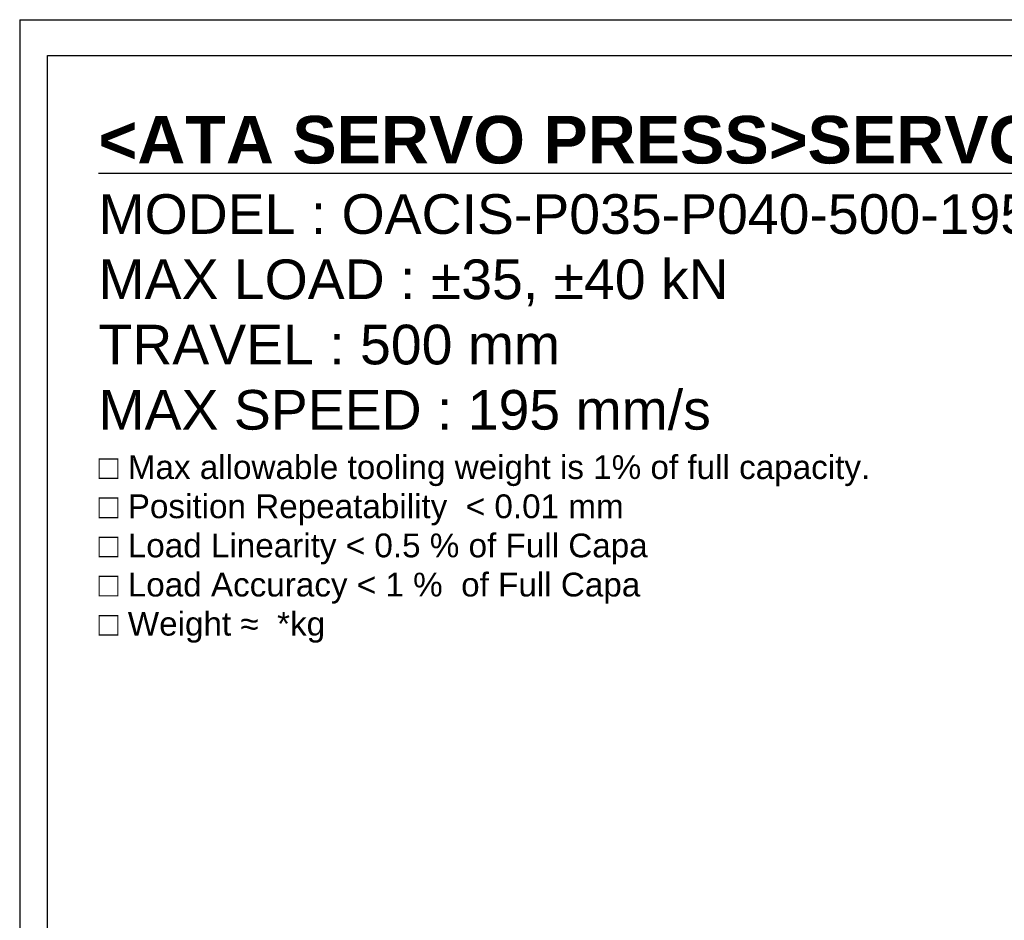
# Model space of a CAD drawing. Extents: x 0 to 2359, y -14 to 1663.
# Tile 6 of 40: x 0 to 695, y 1027 to 1663. Entities that reach past the tile are written whole.
import ezdxf

# ---------------------------------------------------------------- set-up
doc = ezdxf.new("R2010")
doc.units = 0
doc.header["$LTSCALE"] = 25.4
doc.layers.get('0').update_dxf_attribs({"linetype": 'CONTINUOUS'})
doc.layers.add('ATA-TEXT', color=7, linetype='CONTINUOUS', lineweight=25)
doc.styles.add('주 문자 (ISO)', font='arial.ttf')

# ---------------------------------------------------------------- blocks, each defined once
blk = doc.blocks.new('ata-Border-A1-002')
at = {"color": 253, "ltscale": 0.5}
for q in [(841, 594), (0, 0)]:
    blk.add_line((0, 594), q, dxfattribs=at)
blk.add_line((7, 585), (834, 585))
at = {"ltscale": 0.5}
blk.add_line((7, 9), (7, 585), dxfattribs=at)

msp = doc.modelspace()

# ---------------------------------------------------------------- block references
at = {"xscale": 2.8, "yscale": 2.8, "zscale": 2.8}
msp.add_blockref('ata-Border-A1-002', (0, 0), dxfattribs=at)

# ---------------------------------------------------------------- texts
at = {"layer": 'ATA-TEXT', "color": 7, "insert": (55.6401678, 1595.2346615), "char_height": 9.8, "width": 1158.900561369, "attachment_point": 1, "line_spacing_factor": 0.987388, "style": '주 문자 (ISO)'}
msp.add_mtext('{\\fArial|b1|i0|c129|p34;\\H3.42860x;\\L<ATA SERVO PRESS>SERVO PRESS>}\\P{\\fArial|b0|i0|c129|p34;\\H2.85705x;MODEL : OACIS-P035-P040-}{\\fArial|b0|i0|c0|p34;\\H2.85705x;5}{\\fArial|b0|i0|c129|p34;\\H2.85705x;00-}{\\fArial|b0|i0|c0|p34;\\H2.85705x;195}{\\fArial|b0|i0|c129|p34;\\H2.85705x;-A}{\\fArial|b0|i0|c0|p34;\\H2.85705x;6V400 }\\P{\\fArial|b0|i0|c129|p34;\\H2.85705x;MAX LOAD : ±35, ±40 kN}\\P{\\fArial|b0|i0|c129|p34;\\H2.85705x;TRAVEL : }{\\fArial|b0|i0|c0|p34;\\H2.85705x;5}{\\fArial|b0|i0|c129|p34;\\H2.85705x;00 mm}\\P{\\fArial|b0|i0|c129|p34;\\H2.85705x;MAX SPEED : }{\\fArial|b0|i0|c0|p34;\\H2.85705x;195}{\\fArial|b0|i0|c129|p34;\\H2.85705x; mm/s}\\P{\\fArial|b0|i0|c129|p34;\\H1.71423x;□ Max allowable tooling weight is 1% of full capacity.}\\P{\\fArial|b0|i0|c129|p34;\\H1.71423x;□ Position Repeatability  }{\\fArial|b0|i0|c129|p34;\\H1.71423x;<}{\\fArial|b0|i0|c129|p34;\\H1.71423x; 0.01 mm}\\P{\\fArial|b0|i0|c129|p34;\\H1.71423x;□ Load Linearity }{\\fArial|b0|i0|c129|p34;\\H1.71423x;<}{\\fArial|b0|i0|c129|p34;\\H1.71423x; 0.5 % of Full Capa}\\P{\\fArial|b0|i0|c129|p34;\\H1.71423x;□ Load Accuracy }{\\fArial|b0|i0|c129|p34;\\H1.71423x;<}{\\fArial|b0|i0|c129|p34;\\H1.71423x; 1 %  of Full Capa}\\P{\\fArial|b0|i0|c129|p34;\\H1.71423x;□ Weight }{\\fArial|b0|i0|c0|p34;\\H1.71423x;≈}{\\fArial|b0|i0|c129|p34;\\H1.71423x; }{\\fArial|b0|i0|c0|p34;\\H1.71423x; *}{\\fArial|b0|i0|c129|p34;\\H1.71423x;kg}', dxfattribs=at)

doc.saveas('drawing.dxf')
